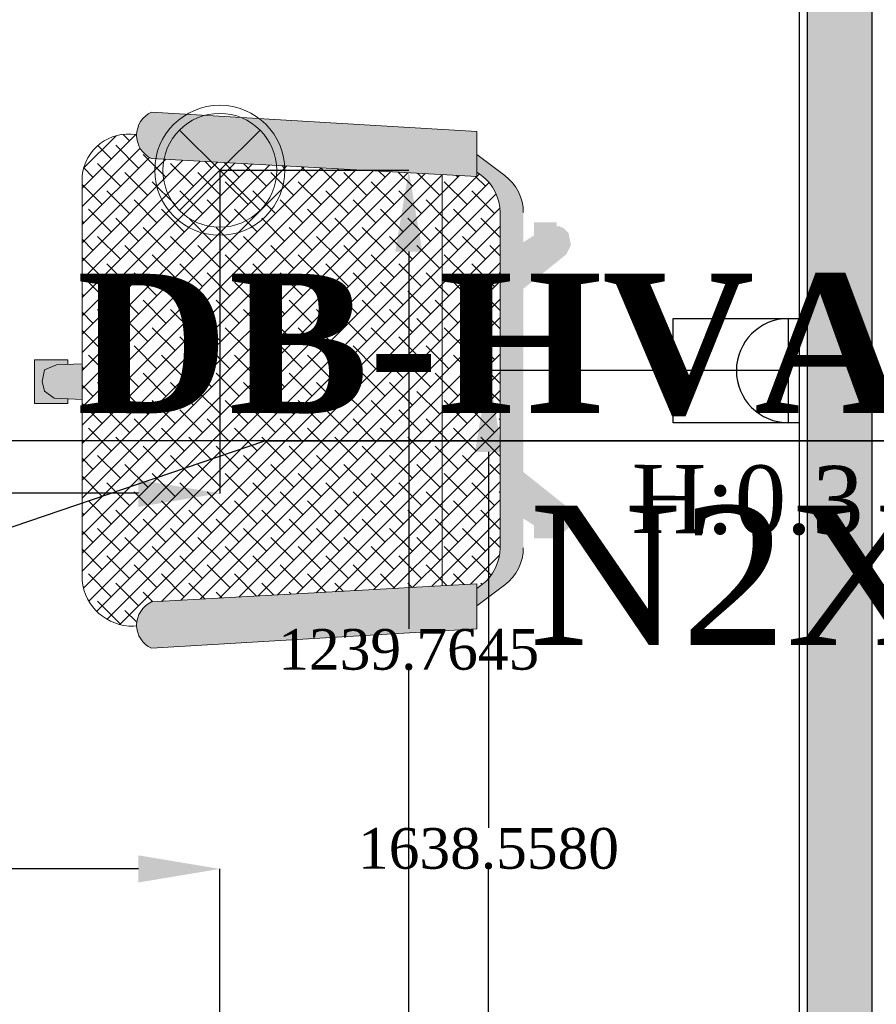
# Model space of a CAD drawing. Header units: millimetres. Extents: x 0 to 88385, y 0 to 41127.
# Tile 233 of 244: x 80098 to 81152, y 37272 to 38483. Entities that reach past the tile are written whole.
import ezdxf
from ezdxf import colors
from ezdxf.entities.mleader import LeaderData, LeaderLine
from ezdxf.math import Vec2, Vec3

# ---------------------------------------------------------------- set-up
doc = ezdxf.new("R2010")
doc.units = ezdxf.units.MM
doc.header["$MEASUREMENT"] = 0
for name, color, linetype in [('- განათება', 7, 'Continuous'), ('- მექანიკური ნაწილი', 7, 'Continuous'), ('- საშტეფცელო როზეტები', 7, 'Continuous'), ('New_Structural - Bearing', 7, 'Continuous')]:
    doc.layers.add(name, color=color, linetype=linetype)
for name, color, linetype, lineweight, true_color in [('New_2D Drafting - General_Pen_No__102', 7, 'Continuous', 13, 0xcccccc), ('New_2D Drafting - General_Pen_No__62', 7, 'Continuous', 20, 0xaaaaaa), ('New_2D Drafting - General_Pen_No__81', 7, 'Continuous', 20, 0x6a6a6a), ('New_Interior - Lamp_Pen_No__77', 7, 'Continuous', 20, 0xffeb28), ('New_Structural - Bearing_Pen_No__5', 7, 'Continuous', 25, 0x40a5ff), ('New_Structural - Bearing_Pen_No__57', 7, 'Continuous', 25, 0xdcd214)]:
    doc.layers.add(name, color=color, linetype=linetype, lineweight=lineweight, true_color=true_color)
doc.styles.add('CT', font='ARIALN.TTF', dxfattribs={"height": 200})
doc.styles.get("Standard").update_dxf_attribs({"font": 'sylfaen.ttf'})
doc.dimstyles.get("Standard").update_dxf_attribs({"dimtxt": 0.18, "dimasz": 0.18, "dimexe": 0.18, "dimexo": 0.0625, "dimgap": 0.09, "dimtad": 0, "dimtih": 1, "dimtoh": 1, "dimdec": 4, "dimzin": 0, "dimdsep": 46, "dimtxsty": 'Standard', "dimcen": 0.09, "dimadec": 0, "dimazin": 0, "dimtfac": 1, "dimtdec": 4, "dimtofl": 0, "dimtmove": 0, "dimatfit": 3, "dimfxl": 1, "dimtolj": 1, "dimtzin": 0, "dimarcsym": 0})
pattern_1 = [(45, (84240.294, 0), (-11.22532, 11.22532), []), (135, (84240.294, 0), (-33.6759605, 11.22532), [39.6875, -23.8125])]

# ---------------------------------------------------------------- blocks, each defined once
blk = doc.blocks.new('Wall_41', base_point=(-3183.8, 39238))
at = {"layer": 'New_Structural - Bearing_Pen_No__57', "linetype": 'Continuous', "lineweight": 25, "true_color": 0xdcd214}
blk.add_hatch(color=52, dxfattribs=at).paths.add_polyline_path([(-3173.8, 38988), (-3173.8, 36413), (-3093.8, 36413), (-3093.8, 38988)])
at = {"layer": 'New_Structural - Bearing_Pen_No__5', "color": 161, "linetype": 'Continuous', "lineweight": 25, "true_color": 0x40a5ff}
for p, q in [((-3173.8, 38988), (-3173.8, 36413)), ((-3093.8, 36413), (-3093.8, 38988))]:
    blk.add_line(p, q, dxfattribs=at)
at = {"layer": 'New_Structural - Bearing_Pen_No__5', "color": 161, "linetype": 'Continuous', "lineweight": 25, "true_color": 0x40a5ff, "flags": 128}
blk.add_lwpolyline([(-3183.8, 38988), (-3183.8, 36413)], dxfattribs=at)
blk = doc.blocks.new('- საშტეფცელო როზეტი IP22')
at = {"layer": '- საშტეფცელო როზეტები', "color": 5}
for p, q in [((8536.7, 3822.7), (8536.7, 3888.1)), ((8472.6, 3758.6), (8600.9, 3758.6))]:
    blk.add_line(p, q, dxfattribs=at)
blk.add_arc((8536.7, 3758.6), 64.1, 0, 180, dxfattribs=at)
blk = doc.blocks.new('1 ჩარჩო')
at = {"layer": '- საშტეფცელო როზეტები', "color": 5}
blk.add_lwpolyline([(7775.1, 3905.1), (7903.3, 3905.1), (7903.3, 3750.1), (7775.1, 3750.1)], close=True, dxfattribs=at)
blk = doc.blocks.new('Recessed Spot')
at = {"layer": 'New_Interior - Lamp_Pen_No__77', "color": 2, "linetype": 'Continuous', "lineweight": 20, "true_color": 0xffeb28}
for q in [(-49.5, 49.5), (49.5, 49.5), (-49.5, -49.5), (49.5, -49.5)]:
    blk.add_line((0, 0), q, dxfattribs=at)
at = {"layer": 'New_Interior - Lamp_Pen_No__77', "color": 2, "linetype": 'Continuous', "lineweight": 20, "true_color": 0xffeb28, "flags": 128}
blk.add_lwpolyline([(80, 0, 1), (-80, 0, 1)], format="xyb", close=True, dxfattribs=at)
at = {"layer": 'New_Interior - Lamp_Pen_No__77', "color": 2, "linetype": 'Continuous', "lineweight": 20, "true_color": 0xffeb28}
blk.add_circle((0, 0), 70, dxfattribs=at)
blk = doc.blocks.new('_DotSmall')
at = {"color": 0, "linetype": 'ByBlock', "const_width": 0.5}
blk.add_lwpolyline([(-0.0625, 0, 1), (0.0625, 0, 1)], format="xyb", close=True, dxfattribs=at)
blk = doc.blocks.new('*D580')
at = {"layer": '- საშტეფცელო როზეტები', "color": 0, "lineweight": -2, "transparency": 16777216}
for p, q in [((81043.5, 38051.5), (80674.3, 38051.5)), ((80674.5, 37951.5), (80674.5, 37488.7)), ((80674.5, 36513), (80674.5, 37437.3)), ((81056.4, 36413), (80674.3, 36413))]:
    blk.add_line(p, q, dxfattribs=at)
at = {"layer": '- საშტეფცელო როზეტები', "color": 0, "transparency": 16777216}
for points in [[(80657.8, 37951.5), (80691.2, 37951.5), (80674.5, 38051.5)], [(80657.8, 36513), (80691.2, 36513), (80674.5, 36413)]]:
    blk.add_solid(points, dxfattribs=at)
at = {"layer": 'Defpoints', "color": 0, "transparency": 16777216}
for p in [(80674.5, 38051.5), (81043.5, 38051.5), (81056.5, 36413)]:
    blk.add_point(p, dxfattribs=at)
at = {"layer": '- საშტეფცელო როზეტები', "color": 0, "transparency": 16777216, "insert": (80674.5, 37463), "char_height": 50, "attachment_point": 5}
blk.add_mtext('\\A1;{\\fSylfaen|b0|i0|c0|p18;1638.5580}', dxfattribs=at)
blk = doc.blocks.new('*D1098')
at = {"layer": '- განათება', "color": 0, "lineweight": -2, "transparency": 16777216}
for p, q in [((78054.5, 37058.3), (78054.5, 37438.5)), ((78154.5, 37438.3), (79013.2, 37438.3)), ((80243.9, 37438.3), (79317.8, 37438.3)), ((80343.9, 37058.3), (80343.9, 37438.5))]:
    blk.add_line(p, q, dxfattribs=at)
at = {"layer": '- განათება', "color": 0, "transparency": 16777216}
for points in [[(78154.5, 37455), (78154.5, 37421.6), (78054.5, 37438.3)], [(80243.9, 37455), (80243.9, 37421.6), (80343.9, 37438.3)]]:
    blk.add_solid(points, dxfattribs=at)
at = {"layer": 'Defpoints', "color": 0, "transparency": 16777216}
for p in [(78054.5, 37438.3), (78054.5, 37058.3), (80343.9, 37058.3)]:
    blk.add_point(p, dxfattribs=at)
at = {"layer": '- განათება', "color": 0, "transparency": 16777216, "insert": (79165.5, 37438.3), "char_height": 50, "attachment_point": 5}
blk.add_mtext('\\A1;{\\fSylfaen|b0|i0|c0|p18;2289.3587}', dxfattribs=at)
blk = doc.blocks.new('*D1100')
at = {"layer": '- განათება', "color": 0, "lineweight": -2, "transparency": 16777216}
for p, q in [((80344, 38298), (80576.6, 38298)), ((80576.4, 38198), (80576.4, 37733.7)), ((80576.4, 37158.3), (80576.4, 37682.3)), ((80344, 37058.3), (80576.6, 37058.3))]:
    blk.add_line(p, q, dxfattribs=at)
at = {"layer": '- განათება', "color": 0, "transparency": 16777216}
for points in [[(80559.8, 38198), (80593.1, 38198), (80576.4, 38298)], [(80559.8, 37158.3), (80593.1, 37158.3), (80576.4, 37058.3)]]:
    blk.add_solid(points, dxfattribs=at)
at = {"layer": 'Defpoints', "color": 0, "transparency": 16777216}
for p in [(80343.9, 38298), (80343.9, 37058.3), (80576.4, 37058.3)]:
    blk.add_point(p, dxfattribs=at)
at = {"layer": '- განათება', "color": 0, "transparency": 16777216, "insert": (80576.4, 37708), "char_height": 50, "attachment_point": 5}
blk.add_mtext('\\A1;{\\fSylfaen|b0|i0|c0|p18;1239.7645}', dxfattribs=at)
blk = doc.blocks.new('*D1101')
at = {"layer": '- განათება', "color": 0, "lineweight": -2, "transparency": 16777216}
for p, q in [((78054.5, 38298), (78054.5, 37900.3)), ((80343.9, 38298), (80343.9, 37900.3)), ((78154.5, 37900.5), (79135.2, 37900.5)), ((80243.9, 37900.5), (79439.8, 37900.5))]:
    blk.add_line(p, q, dxfattribs=at)
at = {"layer": '- განათება', "color": 0, "transparency": 16777216}
for points in [[(78154.5, 37917.2), (78154.5, 37883.8), (78054.5, 37900.5)], [(80243.9, 37917.2), (80243.9, 37883.8), (80343.9, 37900.5)]]:
    blk.add_solid(points, dxfattribs=at)
at = {"layer": 'Defpoints', "color": 0, "transparency": 16777216}
for p in [(78054.5, 38298), (80343.9, 38298), (78054.5, 37900.5)]:
    blk.add_point(p, dxfattribs=at)
at = {"layer": '- განათება', "color": 0, "transparency": 16777216, "insert": (79287.5, 37900.5), "char_height": 50, "attachment_point": 5}
blk.add_mtext('\\A1;{\\fSylfaen|b0|i0|c0|p18;2289.3587}', dxfattribs=at)

msp = doc.modelspace()

# ---------------------------------------------------------------- hatches: boundary and pattern name
at = {"layer": 'New_2D Drafting - General_Pen_No__102', "linetype": 'Continuous', "lineweight": 13, "true_color": 0xcccccc}
h = msp.add_hatch(dxfattribs=at)
h.set_pattern_fill('ANSI38', color=254, style=0, pattern_type=2)
h.set_pattern_definition(pattern_1)
h.paths.add_polyline_path([(80236.23357, 37737.00799), (80241.67741, 37737.31055, -0.3008724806), (80259.91127, 37766.89457), (80617.29498, 37786.74932), (80617.53653, 38292.74092), (80259.90947, 38312.60909, -0.3008761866), (80241.67563, 38342.19355), (80234.77162, 38342.57712, 0.4305604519), (80174.45967, 38285.52221), (80174.45967, 37793.36225, 0.3820752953)])
h = msp.add_hatch(dxfattribs=at)
h.set_pattern_fill('ANSI38', color=254, style=0, pattern_type=2)
h.set_pattern_definition(pattern_1)
h.paths.add_polyline_path([(80660.17578, 37789.1316), (80660.17578, 37783.57654), (80665.88784, 37787.86016, 0.2381735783), (80688.74539, 37834.029), (80688.74539, 38245.92789, 0.2360732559), (80665.88733, 38291.64286), (80660.17395, 38295.9279), (80660.17396, 38290.37218), (80617.53653, 38292.74092), (80617.29498, 37786.74932)])
at = {"layer": 'New_2D Drafting - General_Pen_No__81', "linetype": 'Continuous', "lineweight": 20, "true_color": 0x6a6a6a}
for points in [[(80660.17396, 38290.37218), (80660.17393, 38345.92789), (80259.90992, 38369.75193, 0.6387631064), (80259.90947, 38312.60909)], [(80660.17578, 37783.57654), (80660.17578, 37762.14752), (80694.4611, 37787.86153, 0.2381394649), (80717.31685, 37834.02391), (80717.31681, 38245.9279, 0.2360689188), (80694.4595, 38291.64231), (80660.17394, 38317.35645), (80660.17395, 38295.9279), (80665.88733, 38291.64286, -0.2360732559), (80688.74539, 38245.92789), (80688.74539, 37833.12317, -0.2339896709), (80665.88784, 37787.86016)], [(80743.74056, 38226.56915), (80758.35315, 38229.00459), (80758.35315, 38234.13332), (80730.58924, 38234.13332), (80730.58924, 38218.05947)], [(80770.04321, 38194.42147), (80775.88825, 38206.11154), (80772.96573, 38220.72412), (80767.1207, 38226.56915), (80761.27566, 38229.49167), (80743.74056, 38226.56915), (80717.31679, 38209.47142), (80717.3168, 38152.24034)], [(80157.02062, 38011.04456), (80157.02062, 38016.84722), (80140.11735, 38017.52335), (80128.42728, 38026.2909), (80125.50476, 38037.98097), (80128.42728, 38052.59355), (80143.03986, 38058.43859), (80157.02062, 38059.02112), (80157.02062, 38064.91739), (80115.88825, 38064.91739), (80115.88825, 38011.04456)], [(80140.11735, 38017.52335), (80174.45967, 38016.14966), (80174.45967, 38059.74775), (80143.03986, 38058.43859), (80128.42728, 38052.59355), (80125.50476, 38037.98097), (80128.42728, 38026.2909)], [(80761.27566, 37849.5645), (80767.1207, 37852.48702), (80772.96573, 37858.33205), (80775.88825, 37872.94463), (80770.04321, 37884.6347), (80717.31684, 37926.8158), (80717.31685, 37869.58471), (80743.74056, 37852.48702)], [(80758.35315, 37844.92286), (80758.35315, 37850.05159), (80743.74056, 37852.48702), (80730.58924, 37860.9967), (80730.58924, 37844.92286)], [(80660.17578, 37733.57609), (80660.17578, 37789.1316), (80259.91127, 37766.89457, 0.6387631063), (80259.91171, 37709.75174)]]:
    msp.add_hatch(color=251, dxfattribs=at).paths.add_polyline_path(points)

# ---------------------------------------------------------------- linework, layer by layer
at = {"layer": 'New_2D Drafting - General_Pen_No__62', "color": 253, "linetype": 'Continuous', "lineweight": 20, "true_color": 0xaaaaaa}
for p, q in [((80259.9115, 38369.75184), (80660.17393, 38345.92789)), ((80259.9115, 38369.75184), (80660.17393, 38345.92789)), ((80234.77199, 38342.57701), (80241.67507, 38342.19358)), ((80234.77199, 38342.57701), (80241.67507, 38342.19358)), ((80660.17393, 38345.92789), (80660.17396, 38290.37218)), ((80660.17393, 38345.92789), (80660.17396, 38290.37218)), ((80694.45999, 38291.64212), (80660.17393, 38317.35646)), ((80694.45999, 38291.64212), (80660.17393, 38317.35646)), ((80259.9115, 38312.60898), (80660.17396, 38290.37218)), ((80259.9115, 38312.60898), (80660.17396, 38290.37218)), ((80617.53653, 38292.74121), (80617.29498, 37786.74932)), ((80617.53653, 38292.74121), (80617.29498, 37786.74932)), ((80665.88856, 38291.64212), (80660.17396, 38295.92789)), ((80665.88856, 38291.64212), (80660.17396, 38295.92789)), ((80174.45967, 37793.36225), (80174.45967, 38285.52221)), ((80174.45967, 37793.36225), (80174.45967, 38285.52221)), ((80688.74539, 38245.92789), (80688.74539, 37833.12317)), ((80688.74539, 38245.92789), (80688.74539, 37833.12317)), ((80115.88825, 38011.04456), (80115.88825, 38064.91739)), ((80115.88825, 38011.04456), (80115.88825, 38064.91739)), ((80116.10538, 38064.91739), (80157.02062, 38064.91739)), ((80116.10538, 38064.91739), (80157.02062, 38064.91739)), ((80157.02062, 38064.91739), (80157.02062, 38059.02112)), ((80157.02062, 38064.91739), (80157.02062, 38059.02112)), ((80125.50476, 38037.98097), (80128.42728, 38052.59355)), ((80125.50476, 38037.98097), (80128.42728, 38052.59355)), ((80128.42728, 38052.59355), (80143.03986, 38058.43859)), ((80128.42728, 38052.59355), (80143.03986, 38058.43859)), ((80143.03986, 38058.43859), (80174.45967, 38059.74775)), ((80143.03986, 38058.43859), (80174.45967, 38059.74775)), ((80128.42728, 38026.2909), (80125.50476, 38037.98097)), ((80128.42728, 38026.2909), (80125.50476, 38037.98097)), ((80140.11735, 38017.52335), (80128.42728, 38026.2909)), ((80140.11735, 38017.52335), (80128.42728, 38026.2909)), ((80174.45967, 38016.14966), (80140.11735, 38017.52335)), ((80174.45967, 38016.14966), (80140.11735, 38017.52335)), ((80157.02062, 38011.04456), (80157.02062, 38016.84722)), ((80157.02062, 38011.04456), (80157.02062, 38016.84722)), ((80116.10538, 38011.04456), (80157.02062, 38011.04456)), ((80116.10538, 38011.04456), (80157.02062, 38011.04456)), ((80259.91329, 37766.89469), (80660.17578, 37789.1316)), ((80259.91329, 37766.89469), (80660.17578, 37789.1316)), ((80665.89005, 37787.86181), (80660.17543, 37783.57627)), ((80665.89005, 37787.86181), (80660.17543, 37783.57627)), ((80660.17578, 37733.57609), (80660.17578, 37789.1316)), ((80660.17578, 37733.57609), (80660.17578, 37789.1316)), ((80694.46184, 37787.86163), (80660.17578, 37762.14752)), ((80694.46184, 37787.86163), (80660.17578, 37762.14752)), ((80234.77378, 37736.92686), (80241.67687, 37737.31052)), ((80234.77378, 37736.92686), (80241.67687, 37737.31052)), ((80259.91329, 37709.75183), (80660.17578, 37733.57609)), ((80259.91329, 37709.75183), (80660.17578, 37733.57609))]:
    msp.add_line(p, q, dxfattribs=at)
for centre, radius, start, end in [((80273.14916, 38341.18041), 31.48983, 114.862139, 245.137894), ((80273.14916, 38341.18041), 31.48983, 114.862139, 245.137894), ((80231.60253, 38285.52221), 57.14286, 86.82016, 180.000023), ((80231.60253, 38285.52221), 57.14286, 86.82016, 180.000023), ((80631.60253, 38245.92789), 57.14286, 0.000031, 53.130127), ((80631.60253, 38245.92789), 57.14286, 0.000031, 53.130127), ((80660.17396, 38245.92789), 57.14286, 0.000031, 53.130127), ((80660.17396, 38245.92789), 57.14286, 0.000031, 53.130127), ((80631.60432, 37833.57609), 57.14286, 306.869919, 0.000031), ((80631.60432, 37833.57609), 57.14286, 306.869919, 0.000031), ((80660.17575, 37833.57609), 57.14286, 306.869919, 0.000031), ((80660.17575, 37833.57609), 57.14286, 306.869919, 0.000031), ((80236.83752, 37799.70453), 62.69945, 185.80560589, 271.0106651), ((80236.83752, 37799.70453), 62.69945, 185.80560589, 271.0106651), ((80273.15095, 37738.32326), 31.48983, 114.862139, 245.137894), ((80273.15095, 37738.32326), 31.48983, 114.862139, 245.137894)]:
    msp.add_arc(centre, radius, start, end, dxfattribs=at)

# ---------------------------------------------------------------- block references
at = {"layer": '- განათება', "color": 2, "linetype": 'Continuous', "lineweight": 20, "true_color": 0xffeb28, "zscale": 1000}
msp.add_blockref('Recessed Spot', (80343.90684, 38298.04399), dxfattribs=at)
at = {"layer": '- საშტეფცელო როზეტები', "rotation": 90}
for name, p in [('1 ჩარჩო', (84806.56838, 30212.33126)), ('- საშტეფცელო როზეტი IP22', (84802.09174, 29514.79732))]:
    msp.add_blockref(name, p, dxfattribs=at)
at = {"layer": 'New_Structural - Bearing', "color": 7, "lineweight": 35}
msp.add_blockref('Wall_41', (81056.5059, 39237.98097), dxfattribs=at)

# ---------------------------------------------------------------- texts
at = {"layer": '- საშტეფცელო როზეტები', "color": 5, "insert": (81266.40965, 37933.40126), "char_height": 83.9644685, "attachment_point": 3, "rotation": 359.68932566}
msp.add_mtext_dynamic_manual_height_columns('{\\fSylfaen|b0|i0|c0|p18;H:0.3 m}', width=710.9466492, gutter_width=1.70068, heights=[0], dxfattribs=at)

# ---------------------------------------------------------------- dimensions: what is measured, and where the dimension line sits
at = {"layer": '- განათება', "color": 1}
for base, p1, p2, angle, picture, middle in [((78054.54811, 37900.5), (80343.90684, 38298.04399), (78054.54811, 38298.04399), 180, '*D1101', (79287.5, 37900.5)), ((80576.42179, 37058.27953), (80343.90684, 38298.04399), (80343.90684, 37058.27953), 270, '*D1100', (80576.42179, 37708)), ((78054.54811, 37438.29856), (80343.90684, 37058.27953), (78054.54811, 37058.27953), 180, '*D1098', (79165.5, 37438.29856))]:
    dim = msp.add_linear_dim(base=base, p1=p1, p2=p2, angle=angle, text='{\\fSylfaen|b0|i0|c0|p18;<>}', dimstyle='Standard', override={"dimtxt": 50, "dimasz": 100}, dxfattribs=at)
    dim.commit()
    dim.dimension.update_dxf_attribs({"geometry": picture, "text_midpoint": middle, "dimtype": 160})
at = {"layer": '- საშტეფცელო როზეტები', "color": 1}
dim = msp.add_linear_dim(base=(80674.5, 38051.538923), p1=(81056.5059, 36412.98097), p2=(81043.534753, 38051.538923), angle=90, text='{\\fSylfaen|b0|i0|c0|p18;<>}', dimstyle='Standard', override={"dimtxt": 50, "dimasz": 100}, dxfattribs=at)
dim.commit()
dim.dimension.update_dxf_attribs({"geometry": '*D580', "text_midpoint": (80674.5, 37463), "dimtype": 160})

# ---------------------------------------------------------------- leaders
at = {"layer": '- მექანიკური ნაწილი', "color": 7}
ml = msp.add_multileader_mtext('Standard', dxfattribs=at)
ml.set_content('{\\fSylfaen|b1|i0|c0|p18;\\C1;DB-HVAC\\C7;  \\fSylfaen|b0|i0|c0|p18;\\C1;QF-29          \\C7;N2XH-3X2.5}', color=7, style='CT')
ml.set_leader_properties()
ml.set_arrow_properties(name='DOTSMALL')
ml.build(insert=Vec2(0, 0))
ml.multileader.update_dxf_attribs({"has_dogleg": 0, "text_left_attachment_type": 6, "text_right_attachment_type": 6, "dogleg_length": 9, "arrow_head_size": 172.53719})
ctx = ml.context
ctx.base_point, ctx.char_height, ctx.arrow_head_size, ctx.landing_gap_size, ctx.plane_origin = Vec3(80399.35491, 37965.14027, -1034.70918), 171.3007828, 172.53719, 57.5124, Vec3(66422.20148, 24626.49649, -1034.70918)
ctx.left_attachment, ctx.right_attachment, ctx.text_align_type = 6, 6, 1
notes = []
notes.append((ctx, [(1, (1, 1, 0), (80390.35491, 37965.14027, -1034.70918), (1, 0), 9, [(2, [(79185.48598, 37551.59972, -1034.70918)], 0, [])])]))
ctx.mtext.insert, ctx.mtext.width, ctx.mtext.defined_height, ctx.mtext.alignment, ctx.mtext.flow_direction = Vec3(81400.27642, 38170.7012, -1034.70918), 2531.4263669, 243.98464, 2, 5
ml = msp.add_multileader_mtext('Standard', dxfattribs=at)
ml.set_content('{\\fSylfaen|b1|i0|c0|p18;\\C1;DB-HVAC\\C7;  \\fSylfaen|b0|i0|c0|p18;\\C1;QF-29          \\C7;N2XH-3X2.5}', color=7, style='CT')
ml.set_leader_properties()
ml.set_arrow_properties(name='DOTSMALL')
ml.build(insert=Vec2(0, 0))
ml.multileader.update_dxf_attribs({"has_dogleg": 0, "text_left_attachment_type": 6, "text_right_attachment_type": 6, "dogleg_length": 9, "arrow_head_size": 172.53719})
ctx = ml.context
ctx.base_point, ctx.char_height, ctx.arrow_head_size, ctx.landing_gap_size, ctx.plane_origin = Vec3(80399.35491, 37965.14027, -1034.70918), 171.3007828, 172.53719, 57.5124, Vec3(66422.20148, 24626.49649, -1034.70918)
ctx.left_attachment, ctx.right_attachment, ctx.text_align_type = 6, 6, 1
notes.append((ctx, [(0, (1, 1, 0), (82410.19794, 37965.14027, -1034.70918), (-1, 0), 9, [(2, [(82165.82841, 34675.1195, -1034.70918)], 0, [])])]))
ctx.mtext.insert, ctx.mtext.width, ctx.mtext.defined_height, ctx.mtext.alignment, ctx.mtext.flow_direction = Vec3(81400.27642, 38170.7012, -1034.70918), 2531.4263669, 243.98464, 2, 5
ml = msp.add_multileader_mtext('Standard', dxfattribs=at)
ml.set_content('{\\fSylfaen|b1|i0|c0|p18;\\C1;DB-HVAC\\C7;  \\fSylfaen|b0|i0|c0|p18;\\C1;QF-29          \\C7;N2XH-3X2.5}', color=7, style='CT')
ml.set_leader_properties()
ml.set_arrow_properties(name='DOTSMALL')
ml.build(insert=Vec2(0, 0))
ml.multileader.update_dxf_attribs({"has_dogleg": 0, "text_left_attachment_type": 6, "text_right_attachment_type": 6, "dogleg_length": 9, "arrow_head_size": 172.53719})
ctx = ml.context
ctx.base_point, ctx.char_height, ctx.arrow_head_size, ctx.landing_gap_size, ctx.plane_origin = Vec3(80399.35491, 37965.14027, -1034.70918), 171.3007828, 172.53719, 57.5124, Vec3(66422.20148, 24626.49649, -1034.70918)
ctx.left_attachment, ctx.right_attachment, ctx.text_align_type = 6, 6, 1
notes.append((ctx, [(0, (1, 1, 0), (82410.19794, 37965.14027, -1034.70918), (-1, 0), 9, [(2, [(83872.11203, 37587.98097, -1034.70918)], 0, [])])]))
ctx.mtext.insert, ctx.mtext.width, ctx.mtext.defined_height, ctx.mtext.alignment, ctx.mtext.flow_direction = Vec3(81400.27642, 38170.7012, -1034.70918), 2531.4263669, 243.98464, 2, 5
for ctx, leaders in notes:
    for number, flags, end, landing, length, lines in leaders:
        leader = LeaderData()
        leader.index, (leader.has_last_leader_line, leader.has_dogleg_vector, leader.attachment_direction) = number, flags
        leader.last_leader_point, leader.dogleg_vector, leader.dogleg_length = Vec3(end), Vec3(landing), length
        for number, points, colour, breaks in lines:
            line = LeaderLine()
            line.index, line.vertices, line.color, line.breaks = number, Vec3.list(points), colors.encode_raw_color(colour), breaks
            leader.lines.append(line)
        ctx.leaders.append(leader)

doc.saveas('drawing.dxf')
